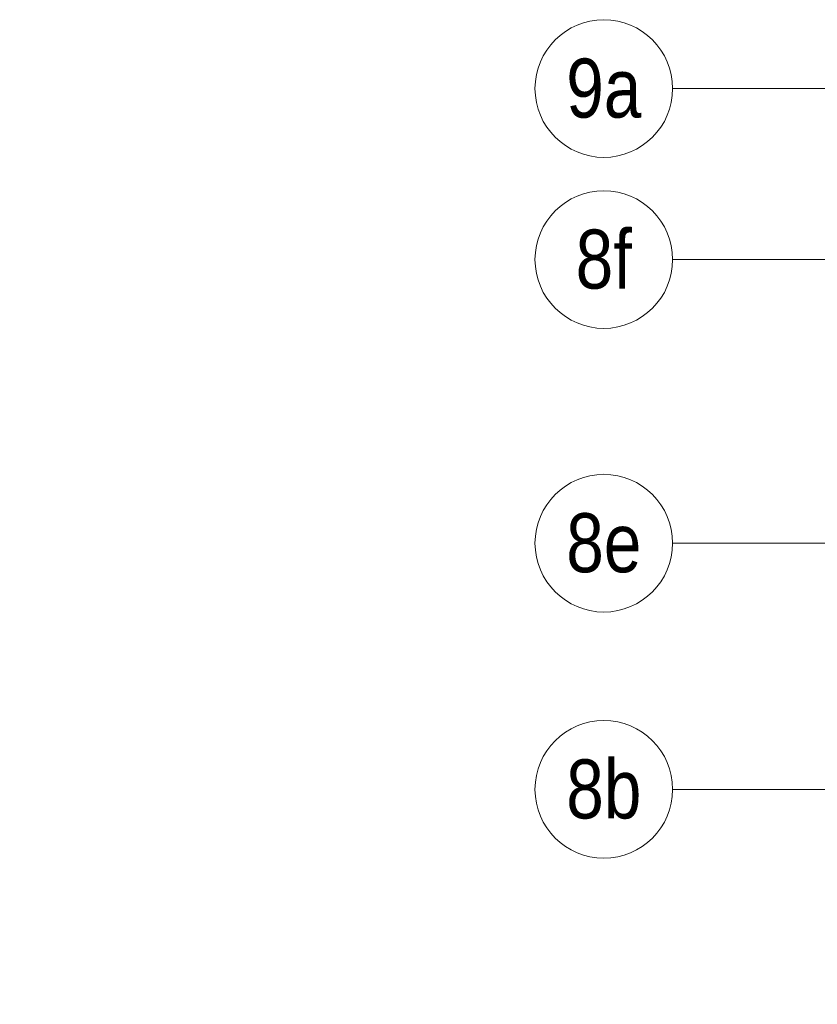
# Model space of a CAD drawing. Header units: millimetres. Extents: x 811 to 573824, y 137 to 100812.
# Tile 11 of 143: x 448165 to 449788, y 68350 to 70352. Entities that reach past the tile are written whole.
import ezdxf

# ---------------------------------------------------------------- set-up
doc = ezdxf.new("R2010")
doc.units = ezdxf.units.MM
doc.header["$LTSCALE"] = 3
doc.header["$MEASUREMENT"] = 0
doc.layers.add('KITCHEN EQUIPMENT CODES', color=252, linetype='Continuous', lineweight=0)
doc.layers.add('SHEET', color=7, linetype='Continuous', lineweight=0)
doc.styles.add('ARA-30', font='stylu.ttf', dxfattribs={"height": 60})
doc.styles.add('ARC SCALE50', font='swissc.ttf', dxfattribs={"height": 100})

msp = doc.modelspace()

# ---------------------------------------------------------------- linework, layer by layer
at = {"layer": 'KITCHEN EQUIPMENT CODES'}
for p, q in [((450266.3, 70212.1, 0.1), (449493.4, 70212.1, 0.1)), ((450485, 69864.4, 0.1), (449493.4, 69864.4, 0.1)), ((450473.5, 69287.6, 0.1), (449493.4, 69287.6, 0.1)), ((450473.5, 68787, 0.1), (449493.4, 68787, 0.1))]:
    msp.add_line(p, q, dxfattribs=at)
for centre in [(449353.4, 70212.1, 0.1), (449353.4, 69864.4, 0.1), (449353.4, 69287.6, 0.1), (449353.4, 68787, 0.1)]:
    msp.add_circle(centre, 140, dxfattribs=at)

# ---------------------------------------------------------------- texts
at = {"layer": 'KITCHEN EQUIPMENT CODES', "color": 6, "char_height": 120, "width": 192.712, "attachment_point": 5, "style": 'ARC SCALE50'}
for s, insert in [('9a', (449353.4, 70212.1, 0.1)), ('8f', (449353.4, 69864.4, 0.1)), ('8e', (449353.4, 69287.6, 0.1)), ('8b', (449353.4, 68787, 0.1))]:
    msp.add_mtext(s, dxfattribs=dict(at, insert=insert))
at = {"layer": 'SHEET', "insert": (437700.2, 68507.6), "char_height": 90, "width": 673.427, "attachment_point": 1, "style": 'ARA-30'}
msp.add_mtext('\\A1;\\pi254.09258;SA \\P\\pi0;PROCURED', dxfattribs=at)

doc.saveas('drawing.dxf')
